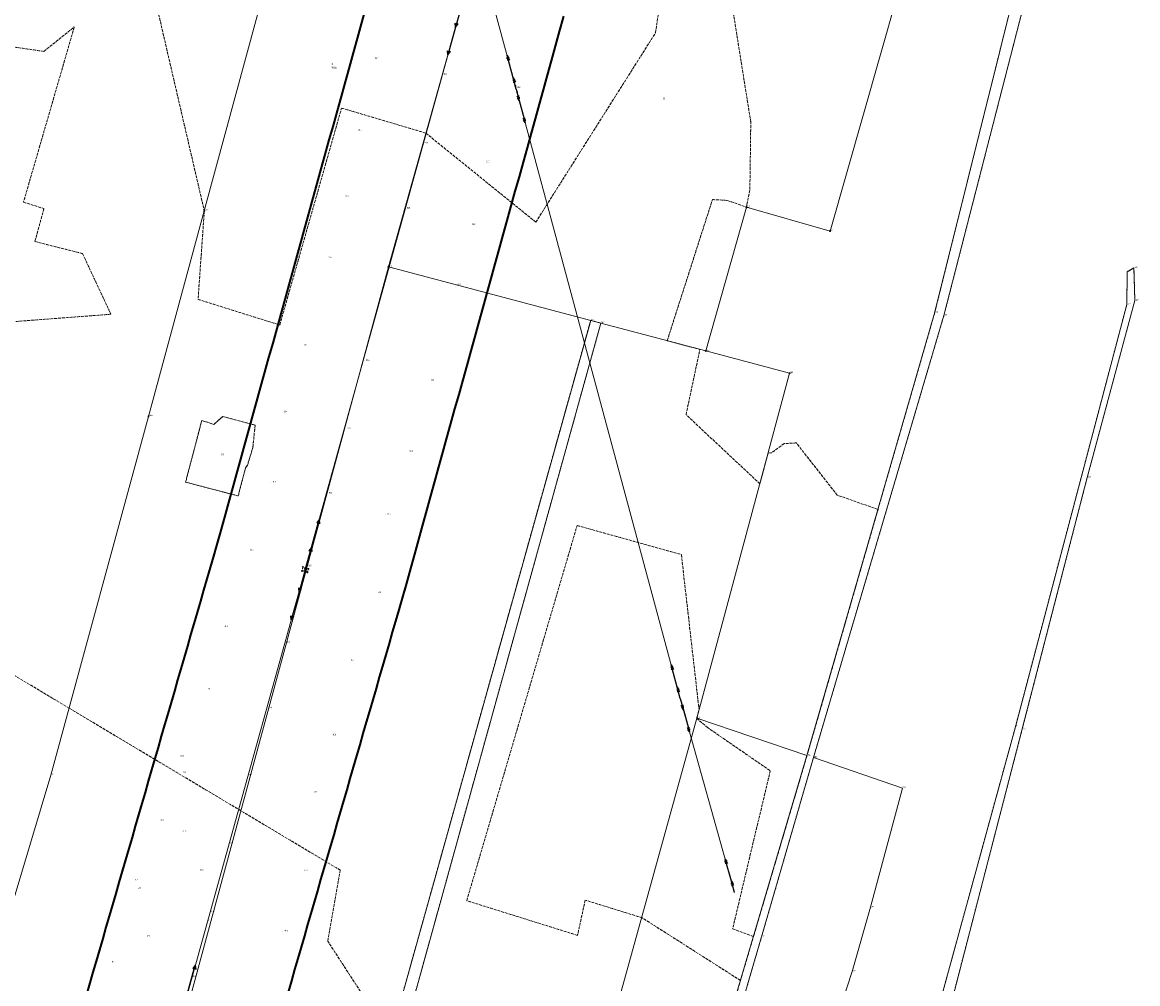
# Model space of a CAD drawing. Header units: metres. Extents: x 6524698 to 6533081, y 5883213 to 5896811.
# Tile 93 of 131: x 6526691 to 6527270, y 5893641 to 5894141. Entities that reach past the tile are written whole.
import ezdxf
from ezdxf.enums import TextEntityAlignment as Align

# ---------------------------------------------------------------- set-up
doc = ezdxf.new("R2010")
doc.units = ezdxf.units.M
for name, pattern in [('mapa zasadnicza$0$219-500', [0]), ('mapa zasadnicza$0$egkk-500', [2, 1.5, -0.5]), ('mapa zasadnicza$0$egug-500', [1, 0.5, -0.5]), ('mapa zasadnicza$0$suep_sn_500', [0]), ('mapa zasadnicza$0$suep_wn_500', [0]), ('mapa zasadnicza$0$supp_500', [1, 0.5, -0.5])]:
    doc.linetypes.add(name, pattern=pattern)
for name, color, linetype in [('mapa zasadnicza$0$000 Inne (niezydentyfikowane)', 7, 'Continuous'), ('mapa zasadnicza$0$202-punkt graniczny', 7, 'Continuous'), ('mapa zasadnicza$0$202-punkt graniczny-Atr103', 7, 'Continuous'), ('mapa zasadnicza$0$203-punkt graniczny', 7, 'Continuous'), ('mapa zasadnicza$0$203-punkt graniczny-Atr104', 7, 'Continuous'), ('mapa zasadnicza$0$209-oznaczenie konturu klasyfikacyjnego', 7, 'Continuous'), ('mapa zasadnicza$0$210-oznaczenie konturu użytku gruntowego', 7, 'Continuous'), ('mapa zasadnicza$0$217-kontur klasyfikacyjny', 7, 'Continuous'), ('mapa zasadnicza$0$218-kontur użytku gruntowego', 7, 'Continuous'), ('mapa zasadnicza$0$219-działka ewidencyjna', 7, 'Continuous'), ('mapa zasadnicza$0$pikieta naturalna', 7, 'Continuous'), ('mapa zasadnicza$0$pikieta naturalna-Atr2', 7, 'Continuous'), ('mapa zasadnicza$0$przewód elektroenergetyczny wysokiego napięcia', 7, 'Continuous'), ('mapa zasadnicza$0$przewód elektroenergetyczny średniego napięcia', 7, 'Continuous'), ('mapa zasadnicza$0$słup przewodów napowietrznych', 7, 'Continuous')]:
    doc.layers.add(name, color=color, linetype=linetype)
doc.styles.add('mapa zasadnicza$0$STANDARD', font='Working1250', dxfattribs={"width": 0.75})

# ---------------------------------------------------------------- blocks, each defined once
blk = doc.blocks.new('mapa zasadnicza$0$203')
at = {"linetype": 'Continuous', "lineweight": 0}
h = blk.add_hatch(color=0, dxfattribs=at)
edge = h.paths.add_edge_path()
edge.add_arc((0, 0), 0.045, 0, 360)
blk = doc.blocks.new('mapa zasadnicza$0$202')
at = {"color": 0, "linetype": 'Continuous', "lineweight": 0}
blk.add_circle((0, 0), 0.25, dxfattribs=at)
blk = doc.blocks.new('mapa zasadnicza$0$PW01')
at = {"linetype": 'Continuous', "lineweight": 13}
h = blk.add_hatch(color=0, dxfattribs=at)
edge = h.paths.add_edge_path()
edge.add_arc((0, 0), 0.045, 0, 360)
blk = doc.blocks.new('mapa zasadnicza$0$SUEP3')
at = {"color": 0, "linetype": 'Continuous'}
for p, q in [((0, 0), (12.003, 0)), ((12.003, 0), (10.003, 0.75)), ((10.003, 0.75), (11.003, 0)), ((12.003, 0), (10.003, -0.75)), ((11.003, 0), (10.003, -0.75)), ((12.003, 0), (27.003, 0)), ((27.003, 0), (25.003, 0.75)), ((25.003, 0.75), (26.003, 0)), ((27.003, 0), (25.003, -0.75)), ((26.003, 0), (25.003, -0.75))]:
    blk.add_line(p, q, dxfattribs=at)
blk = doc.blocks.new('mapa zasadnicza$0$SUEP2')
at = {"color": 0, "linetype": 'Continuous'}
for p, q in [((0, 0), (6.027, 0)), ((5.027, 0), (3.527, 0.5)), ((5.027, 0), (3.527, -0.5)), ((6.027, 0), (4.527, 0.5)), ((6.027, 0), (4.527, -0.5)), ((6.027, 0), (18.027, 0)), ((17.027, 0), (15.527, 0.5)), ((17.027, 0), (15.527, -0.5)), ((18.027, 0), (16.527, 0.5)), ((18.027, 0), (16.527, -0.5))]:
    blk.add_line(p, q, dxfattribs=at)
blk = doc.blocks.new('mapa zasadnicza$0$SM05')
at = {"color": 0, "linetype": 'Continuous', "lineweight": 13}
blk.add_circle((0, 0), 0.25, dxfattribs=at)

msp = doc.modelspace()

# ---------------------------------------------------------------- linework, layer by layer
at = {"layer": 'mapa zasadnicza$0$000 Inne (niezydentyfikowane)', "color": 7, "linetype": 'Continuous', "lineweight": 35, "flags": 128}
for points in [[(6526721.936, 5893628.474), (6526727.42, 5893647.419), (6526729.11, 5893653.258), (6526730.8, 5893659.097), (6526732.49, 5893664.936), (6526734.18, 5893670.775), (6526735.871, 5893676.614), (6526737.561, 5893682.453), (6526739.251, 5893688.292), (6526740.941, 5893694.131), (6526742.632, 5893699.97), (6526744.322, 5893705.81), (6526746.012, 5893711.649), (6526747.702, 5893717.488), (6526749.393, 5893723.327), (6526751.083, 5893729.166), (6526752.773, 5893735.005), (6526754.463, 5893740.844), (6526756.153, 5893746.683), (6526757.844, 5893752.522), (6526759.534, 5893758.361), (6526761.224, 5893764.2), (6526762.914, 5893770.039), (6526764.605, 5893775.878), (6526766.295, 5893781.717), (6526767.985, 5893787.556), (6526769.675, 5893793.396), (6526771.365, 5893799.235), (6526773.056, 5893805.074), (6526774.746, 5893810.913), (6526776.436, 5893816.752), (6526778.126, 5893822.591), (6526779.817, 5893828.43), (6526781.507, 5893834.269), (6526783.197, 5893840.108), (6526784.887, 5893845.947), (6526786.578, 5893851.786), (6526788.268, 5893857.625), (6526789.958, 5893863.464), (6526791.568, 5893869.028), (6526793.579, 5893876.285), (6526795.667, 5893883.819), (6526797.754, 5893891.354), (6526799.842, 5893898.888), (6526801.929, 5893906.422), (6526804.016, 5893913.956), (6526806.104, 5893921.49), (6526808.191, 5893929.024), (6526810.279, 5893936.559), (6526812.366, 5893944.093), (6526814.454, 5893951.627), (6526816.541, 5893959.161), (6526818.629, 5893966.695), (6526820.716, 5893974.229), (6526822.804, 5893981.764), (6526824.891, 5893989.298), (6526826.978, 5893996.832), (6526829.066, 5894004.366), (6526831.153, 5894011.9), (6526833.241, 5894019.434), (6526835.328, 5894026.969), (6526837.416, 5894034.503), (6526839.503, 5894042.037), (6526841.591, 5894049.571), (6526843.678, 5894057.105), (6526845.765, 5894064.639), (6526847.853, 5894072.174), (6526849.94, 5894079.708), (6526852.028, 5894087.242), (6526854.115, 5894094.776), (6526856.203, 5894102.31), (6526858.29, 5894109.844), (6526860.378, 5894117.379), (6526862.465, 5894124.913), (6526864.553, 5894132.447), (6526866.64, 5894139.981), (6526868.727, 5894147.515)], [(6526971.485, 5894144.062), (6526969.313, 5894136.032), (6526967.184, 5894128.349), (6526965.097, 5894120.815), (6526963.01, 5894113.281), (6526960.922, 5894105.746), (6526958.835, 5894098.212), (6526956.747, 5894090.678), (6526954.66, 5894083.144), (6526952.572, 5894075.61), (6526950.485, 5894068.076), (6526948.397, 5894060.541), (6526946.31, 5894053.007), (6526944.222, 5894045.473), (6526942.135, 5894037.939), (6526940.048, 5894030.405), (6526937.96, 5894022.871), (6526935.873, 5894015.336), (6526933.785, 5894007.802), (6526931.698, 5894000.268), (6526929.61, 5893992.734), (6526927.523, 5893985.2), (6526925.435, 5893977.665), (6526923.348, 5893970.131), (6526921.26, 5893962.597), (6526919.173, 5893955.063), (6526917.086, 5893947.529), (6526914.998, 5893939.995), (6526912.911, 5893932.46), (6526910.823, 5893924.926), (6526908.736, 5893917.392), (6526906.648, 5893909.858), (6526904.561, 5893902.324), (6526902.473, 5893894.79), (6526900.386, 5893887.255), (6526898.298, 5893879.721), (6526896.211, 5893872.187), (6526894.124, 5893864.653), (6526892.036, 5893857.119), (6526889.949, 5893849.585), (6526887.785, 5893841.774), (6526886.015, 5893835.659), (6526884.324, 5893829.82), (6526882.634, 5893823.981), (6526880.944, 5893818.142), (6526879.254, 5893812.303), (6526877.563, 5893806.464), (6526875.873, 5893800.625), (6526874.183, 5893794.785), (6526872.493, 5893788.946), (6526870.802, 5893783.107), (6526869.112, 5893777.268), (6526867.422, 5893771.429), (6526865.732, 5893765.59), (6526864.042, 5893759.751), (6526862.351, 5893753.912), (6526860.661, 5893748.073), (6526858.971, 5893742.234), (6526857.281, 5893736.395), (6526855.59, 5893730.556), (6526853.9, 5893724.717), (6526852.21, 5893718.878), (6526850.52, 5893713.039), (6526848.83, 5893707.199), (6526847.139, 5893701.36), (6526845.449, 5893695.521), (6526843.759, 5893689.682), (6526842.069, 5893683.843), (6526840.378, 5893678.004), (6526838.688, 5893672.165), (6526836.998, 5893666.326), (6526835.308, 5893660.487), (6526833.617, 5893654.648), (6526831.927, 5893648.809), (6526830.237, 5893642.97), (6526828.547, 5893637.131)]]:
    msp.add_lwpolyline(points, dxfattribs=at)
at = {"layer": 'mapa zasadnicza$0$217-kontur klasyfikacyjny', "color": 92, "linetype": 'mapa zasadnicza$0$egkk-500', "lineweight": 18, "flags": 128}
for points in [[(6527068.71, 5894088.92), (6527055.56, 5894171.32)], [(6526756.36, 5894166.48), (6526785.05, 5894042.85)], [(6527019.25, 5894135.33), (6527023.7, 5894165.81)], [(6526717.56, 5894138.37), (6526691.21, 5894047.39)], [(6526701.73, 5894125.69), (6526717.56, 5894138.37)], [(6526957.14, 5894037.02), (6527019.25, 5894135.33)], [(6526676.46, 5894129.36), (6526701.73, 5894125.69)], [(6526824.22, 5893983.58), (6526856.29, 5894096.25)], [(6526856.29, 5894096.25), (6526900, 5894083.26)], [(6527068.23, 5894053.98), (6527068.71, 5894088.92)], [(6526900, 5894083.26), (6526957.14, 5894037.02)], [(6527025.32, 5893975.42), (6527048.8, 5894048.72)], [(6527048.8, 5894048.72), (6527056.53, 5894048.31)], [(6527056.53, 5894048.31), (6527066.44, 5894044.77)], [(6527066.73, 5894046.26), (6527068.23, 5894053.98)], [(6526691.21, 5894047.39), (6526701.83, 5894044.02)], [(6526701.83, 5894044.02), (6526697.12, 5894026.96)], [(6526785.05, 5894042.85), (6526781.83, 5893996.88)], [(6527066.44, 5894044.77), (6527066.73, 5894046.26)], [(6526697.12, 5894026.96), (6526721.86, 5894020.65)], [(6526721.86, 5894020.65), (6526736.56, 5893989.17)], [(6526781.83, 5893996.88), (6526824.22, 5893983.58)], [(6526736.56, 5893989.17), (6526670.46, 5893984.13)], [(6526884.56, 5893623.86), (6526985.61, 5893985.95)], [(6526990.88, 5893984.56), (6526889.03, 5893616.81)], [(6526985.61, 5893985.95), (6526990.88, 5893984.56)], [(6527042.29, 5893970.92), (6527025.32, 5893975.42)], [(6527035.11, 5893937.01), (6527042.29, 5893970.92)], [(6526775.35, 5893901.96), (6526783.75, 5893934.01)], [(6526783.75, 5893934.01), (6526790.02, 5893931.97)], [(6526790.02, 5893931.97), (6526792.43, 5893934.12)], [(6526792.43, 5893934.12), (6526794.6, 5893936.04)], [(6526794.6, 5893936.04), (6526811.39, 5893931.57)], [(6527073.4, 5893901.13), (6527035.11, 5893937.01)], [(6526811.39, 5893931.57), (6526810.3, 5893920.19)], [(6527086.01, 5893921.99), (6527079.39, 5893917.14)], [(6527092.32, 5893922.35), (6527086.01, 5893921.99)], [(6527113.55, 5893895.25), (6527092.32, 5893922.35)], [(6526810.3, 5893920.19), (6526808.32, 5893913.6)], [(6527077.69, 5893917.1), (6527073.4, 5893901.13)], [(6527079.39, 5893917.14), (6527077.69, 5893917.1)], [(6526806.45, 5893909.32), (6526802.64, 5893894.81)], [(6526807.46, 5893910.76), (6526806.45, 5893909.32)], [(6526808.32, 5893913.6), (6526807.46, 5893910.76)], [(6526789.89, 5893898.15), (6526775.35, 5893901.96)], [(6526794.63, 5893896.91), (6526789.89, 5893898.15)], [(6526802.64, 5893894.81), (6526794.63, 5893896.91)], [(6527134.74, 5893887.79), (6527113.55, 5893895.25)], [(6527097.88, 5893759.97), (6527134.74, 5893887.79)], [(6526921.27, 5893684.61), (6526978.57, 5893879.46)], [(6526978.57, 5893879.46), (6527032.67, 5893864.35)], [(6527032.67, 5893864.35), (6527041.86, 5893783.86)], [(6526714.95, 5893784.55), (6526686.23, 5893801.74)], [(6526804.02, 5893731.31), (6526714.95, 5893784.55)], [(6527041.86, 5893783.86), (6527041.16, 5893781.25)], [(6527041.16, 5893781.25), (6527040.64, 5893779.34)], [(6527040.64, 5893779.34), (6527046.04, 5893774.67)], [(6527046.04, 5893774.67), (6527078.82, 5893752.06)], [(6527070.13, 5893666.02), (6527097.88, 5893759.97)], [(6527078.82, 5893752.06), (6527059.29, 5893670.06)], [(6526855.6, 5893700.47), (6526804.02, 5893731.31)], [(6526849.13, 5893663.63), (6526855.6, 5893700.47)], [(6526978.77, 5893666.58), (6526921.27, 5893684.61)], [(6526982.76, 5893684.9), (6526978.77, 5893666.58)], [(6527012.31, 5893675.72), (6526982.76, 5893684.9)], [(6527063.37, 5893643.16), (6527012.31, 5893675.72)], [(6527059.29, 5893670.06), (6527070.13, 5893666.02)], [(6526869.36, 5893632.37), (6526849.13, 5893663.63)], [(6527006.15, 5893449.37), (6527063.37, 5893643.16)]]:
    msp.add_lwpolyline(points, dxfattribs=at)
at = {"layer": 'mapa zasadnicza$0$218-kontur użytku gruntowego', "color": 3, "linetype": 'mapa zasadnicza$0$egug-500', "lineweight": 18, "flags": 128}
for points in [[(6527188.44, 5894064.38), (6527221.7, 5894193.8)], [(6527068.71, 5894088.92), (6527055.56, 5894171.32)], [(6526756.36, 5894166.48), (6526785.05, 5894042.85)], [(6527019.25, 5894135.33), (6527023.7, 5894165.81)], [(6527206.54, 5894160.38), (6527168.18, 5894006.02)], [(6526717.56, 5894138.37), (6526691.21, 5894047.39)], [(6526701.73, 5894125.69), (6526717.56, 5894138.37)], [(6526957.14, 5894037.02), (6527019.25, 5894135.33)], [(6526676.46, 5894129.36), (6526701.73, 5894125.69)], [(6526824.22, 5893983.58), (6526856.29, 5894096.25)], [(6526856.29, 5894096.25), (6526900, 5894083.26)], [(6527068.23, 5894053.98), (6527068.71, 5894088.92)], [(6526900, 5894083.26), (6526957.14, 5894037.02)], [(6527168.96, 5893988.59), (6527188.44, 5894064.38)], [(6527025.32, 5893975.42), (6527048.8, 5894048.72)], [(6527048.8, 5894048.72), (6527056.53, 5894048.31)], [(6527056.53, 5894048.31), (6527066.44, 5894044.77)], [(6527066.73, 5894046.26), (6527068.23, 5894053.98)], [(6526691.21, 5894047.39), (6526701.83, 5894044.02)], [(6526701.83, 5894044.02), (6526697.12, 5894026.96)], [(6526785.05, 5894042.85), (6526781.83, 5893996.88)], [(6527066.44, 5894044.77), (6527066.73, 5894046.26)], [(6526697.12, 5894026.96), (6526721.86, 5894020.65)], [(6526721.86, 5894020.65), (6526736.56, 5893989.17)], [(6527264.1, 5894011.21), (6527263.89, 5893994.27)], [(6527267.58, 5894013.24), (6527264.1, 5894011.21)], [(6527268.05, 5893996.29), (6527267.58, 5894013.24)], [(6527168.18, 5894006.02), (6527164.14, 5893989.75)], [(6526781.83, 5893996.88), (6526824.22, 5893983.58)], [(6527243.32, 5893904.35), (6527268.05, 5893996.29)], [(6527263.89, 5893994.27), (6527206.07, 5893774.95)], [(6526736.56, 5893989.17), (6526670.46, 5893984.13)], [(6526985.61, 5893985.95), (6526884.56, 5893623.86)], [(6526889.03, 5893616.81), (6526990.88, 5893984.56)], [(6526990.88, 5893984.56), (6526985.61, 5893985.95)], [(6527138.99, 5893886.95), (6527168.96, 5893988.59)], [(6527164.14, 5893989.75), (6527154.56, 5893956.53)], [(6527042.29, 5893970.92), (6527025.32, 5893975.42)], [(6527035.11, 5893937.01), (6527042.29, 5893970.92)], [(6527154.56, 5893956.53), (6527147.81, 5893933.13)], [(6526783.75, 5893934.01), (6526775.35, 5893901.96)], [(6526790.02, 5893931.97), (6526783.75, 5893934.01)], [(6526792.43, 5893934.12), (6526790.02, 5893931.97)], [(6526794.6, 5893936.04), (6526792.43, 5893934.12)], [(6526811.39, 5893931.57), (6526794.6, 5893936.04)], [(6527073.4, 5893901.13), (6527035.11, 5893937.01)], [(6527147.81, 5893933.13), (6527134.74, 5893887.79)], [(6526810.3, 5893920.19), (6526811.39, 5893931.57)], [(6527086.01, 5893921.99), (6527079.39, 5893917.14)], [(6527092.32, 5893922.35), (6527086.01, 5893921.99)], [(6527113.55, 5893895.25), (6527092.32, 5893922.35)], [(6526808.32, 5893913.6), (6526810.3, 5893920.19)], [(6527077.69, 5893917.1), (6527073.4, 5893901.13)], [(6527079.39, 5893917.14), (6527077.69, 5893917.1)], [(6526802.64, 5893894.81), (6526806.45, 5893909.32)], [(6526806.45, 5893909.32), (6526807.46, 5893910.76)], [(6526807.46, 5893910.76), (6526808.32, 5893913.6)], [(6527209.46, 5893773.18), (6527243.32, 5893904.35)], [(6526775.35, 5893901.96), (6526789.89, 5893898.15)], [(6526789.89, 5893898.15), (6526794.63, 5893896.91)], [(6526794.63, 5893896.91), (6526802.64, 5893894.81)], [(6527134.74, 5893887.79), (6527113.55, 5893895.25)], [(6527134.74, 5893887.79), (6527097.88, 5893759.97)], [(6527101.25, 5893758.96), (6527138.99, 5893886.95)], [(6526921.27, 5893684.61), (6526978.57, 5893879.46)], [(6526978.57, 5893879.46), (6527032.67, 5893864.35)], [(6527032.67, 5893864.35), (6527041.86, 5893783.86)], [(6526714.95, 5893784.55), (6526686.23, 5893801.74)], [(6526804.02, 5893731.31), (6526714.95, 5893784.55)], [(6527041.86, 5893783.86), (6527041.16, 5893781.25)], [(6527041.16, 5893781.25), (6527040.64, 5893779.34)], [(6527040.64, 5893779.34), (6527046.04, 5893774.67)], [(6527046.04, 5893774.67), (6527078.82, 5893752.06)], [(6527206.07, 5893774.95), (6527178.69, 5893674.91)], [(6527190.09, 5893698.37), (6527209.46, 5893773.18)], [(6527097.88, 5893759.97), (6527070.13, 5893666.02)], [(6527099.29, 5893752.2), (6527101.25, 5893758.96)], [(6527078.82, 5893752.06), (6527059.29, 5893670.06)], [(6527077.31, 5893676.26), (6527099.29, 5893752.2)], [(6526855.6, 5893700.47), (6526804.02, 5893731.31)], [(6526849.13, 5893663.63), (6526855.6, 5893700.47)], [(6527171.46, 5893626.42), (6527190.09, 5893698.37)], [(6526978.77, 5893666.58), (6526921.27, 5893684.61)], [(6526982.76, 5893684.9), (6526978.77, 5893666.58)], [(6527012.31, 5893675.72), (6526982.76, 5893684.9)], [(6527063.37, 5893643.16), (6527012.31, 5893675.72)], [(6527074.3, 5893665.86), (6527077.31, 5893676.26)], [(6527178.69, 5893674.91), (6527164.95, 5893624.71)], [(6527059.29, 5893670.06), (6527070.13, 5893666.02)], [(6526869.36, 5893632.37), (6526849.13, 5893663.63)], [(6527070.13, 5893666.02), (6527063.37, 5893643.16)], [(6527066.67, 5893639.81), (6527074.3, 5893665.86)], [(6527063.37, 5893643.16), (6527006.15, 5893449.37)]]:
    msp.add_lwpolyline(points, dxfattribs=at)
at = {"layer": 'mapa zasadnicza$0$219-działka ewidencyjna', "color": 7, "linetype": 'mapa zasadnicza$0$219-500', "lineweight": 18, "flags": 128}
for points in [[(6527170.59, 5894245.7), (6527109.86, 5894032.39)], [(6527164.14, 5893989.75), (6527215.25, 5894195.43)], [(6527168.96, 5893988.59), (6527221.7, 5894193.8)], [(6526817.76, 5894163.42), (6526785.05, 5894042.85)], [(6526880.63, 5894013.81), (6526919.33, 5894152.24)], [(6526756.09, 5893936.1), (6526785.05, 5894042.85)], [(6527045.35, 5893970.11), (6527066.44, 5894044.77)], [(6527109.86, 5894032.39), (6527066.44, 5894044.77)], [(6526880.63, 5894013.81), (6526732.89, 5893469.02)], [(6526880.63, 5894013.81), (6526985.61, 5893985.95)], [(6527263.89, 5893994.27), (6527264.1, 5894011.21)], [(6527264.1, 5894011.21), (6527267.58, 5894013.24)], [(6527268.05, 5893996.29), (6527267.58, 5894013.24)], [(6527268.05, 5893996.29), (6527243.32, 5893904.35)], [(6527206.07, 5893774.95), (6527263.89, 5893994.27)], [(6526752.74, 5893124.73), (6526990.88, 5893984.56)], [(6526985.61, 5893985.95), (6526818.72, 5893387.9)], [(6526985.61, 5893985.95), (6526990.88, 5893984.56)], [(6527045.35, 5893970.11), (6526990.88, 5893984.56)], [(6527097.88, 5893759.97), (6527164.14, 5893989.75)], [(6527101.25, 5893758.96), (6527168.96, 5893988.59)], [(6527045.35, 5893970.11), (6527088.84, 5893958.57)], [(6527088.84, 5893958.57), (6527040.64, 5893779.34)], [(6526705.38, 5893749.82), (6526756.09, 5893936.1)], [(6527243.32, 5893904.35), (6527209.46, 5893773.18)], [(6526736.34, 5892679.42), (6527040.64, 5893779.34)], [(6527040.64, 5893779.34), (6527097.88, 5893759.97)], [(6527164.95, 5893624.71), (6527206.07, 5893774.95)], [(6527209.46, 5893773.18), (6527171.46, 5893626.42)], [(6527006.15, 5893449.37), (6527097.88, 5893759.97)], [(6527074.3, 5893665.86), (6527101.25, 5893758.96)], [(6527147.42, 5893743.05), (6527101.25, 5893758.96)], [(6526705.38, 5893749.82), (6526652.39, 5893573.14)], [(6527147.42, 5893743.05), (6527130.89, 5893681.16)], [(6527121.41, 5893647.88), (6527130.89, 5893681.16)], [(6527074.3, 5893665.86), (6527032.15, 5893521.94)], [(6527109.93, 5893612.94), (6527121.41, 5893647.88)]]:
    msp.add_lwpolyline(points, dxfattribs=at)
at = {"layer": 'mapa zasadnicza$0$przewód elektroenergetyczny wysokiego napięcia', "color": 1, "linetype": 'mapa zasadnicza$0$suep_wn_500', "lineweight": 18, "flags": 128}
for points in [[(6526837.44, 5893856.5), (6526918.71, 5894149.85)], [(6526773.17, 5893625.05), (6526837.44, 5893856.5)]]:
    msp.add_lwpolyline(points, dxfattribs=at)
at = {"layer": 'mapa zasadnicza$0$przewód elektroenergetyczny średniego napięcia', "color": 1, "linetype": 'mapa zasadnicza$0$suep_sn_500', "lineweight": 18, "flags": 128}
for points in [[(6526932.01, 5894161.12), (6526946.99, 5894106.08)], [(6526946.99, 5894106.08), (6526932.01, 5894161.12)], [(6526946.99, 5894106.08), (6527032.1, 5893789.6)], [(6527032.1, 5893789.6), (6527060.23, 5893688.88)], [(6527060.23, 5893688.88), (6527032.1, 5893789.6)]]:
    msp.add_lwpolyline(points, dxfattribs=at)
at = {"layer": 'mapa zasadnicza$0$słup przewodów napowietrznych', "color": 7, "linetype": 'mapa zasadnicza$0$supp_500', "lineweight": 18, "flags": 128}
for points in [[(6526946.53, 5894107.69), (6526947.45, 5894104.46)], [(6526835.82, 5893855.83), (6526836.2, 5893857.95), (6526839.06, 5893856.91), (6526838.61, 5893855.04)], [(6526836.2, 5893857.95), (6526838.61, 5893855.04)], [(6526835.82, 5893855.83), (6526839.06, 5893856.91)], [(6526835.82, 5893855.83), (6526838.61, 5893855.04)]]:
    msp.add_lwpolyline(points, dxfattribs=at)

# ---------------------------------------------------------------- block references
at = {"layer": 'mapa zasadnicza$0$202-punkt graniczny', "color": 7, "linetype": 'Continuous', "lineweight": 18}
for p in [(6526785.05, 5894042.85), (6527066.44, 5894044.77), (6527109.86, 5894032.39), (6526880.63, 5894013.81), (6527045.35, 5893970.11), (6527088.84, 5893958.57), (6526756.09, 5893936.1)]:
    msp.add_blockref('mapa zasadnicza$0$202', p, dxfattribs=at)
at = {"layer": 'mapa zasadnicza$0$203-punkt graniczny', "color": 7, "linetype": 'Continuous', "lineweight": 18}
for p in [(6527264.1, 5894011.21), (6527267.58, 5894013.24), (6527268.05, 5893996.29), (6527263.89, 5893994.27), (6526985.61, 5893985.95), (6526990.88, 5893984.56), (6527164.14, 5893989.75), (6527168.96, 5893988.59), (6527243.32, 5893904.35), (6527040.64, 5893779.34), (6527206.07, 5893774.95), (6527209.46, 5893773.18), (6527097.88, 5893759.97), (6527101.25, 5893758.96), (6526705.38, 5893749.82), (6527147.42, 5893743.05), (6527130.89, 5893681.16), (6527074.3, 5893665.86), (6527121.41, 5893647.88)]:
    msp.add_blockref('mapa zasadnicza$0$203', p, dxfattribs=at)
at = {"layer": 'mapa zasadnicza$0$pikieta naturalna', "color": 7, "linetype": 'Continuous', "lineweight": 13}
for p, rotation in [((6526872.97, 5894121.84), 359.999), ((6526908.55, 5894113.7), 0.032), ((6526946.75, 5894106.46), 359.992), ((6526864.17, 5894084.65), 0.089), ((6526898.7, 5894078.01), 0.005), ((6526930.57, 5894068.12), 359.914), ((6526857.24, 5894050.07), 359.944), ((6526889.38, 5894044.02), 359.784), ((6526923.42, 5894035.53), 359.771), ((6526848.39, 5894018.27), 0.021), ((6526880.58, 5894012.82), 359.879), ((6526915.47, 5894003.57), 0.064), ((6526835.92, 5893973.04), 0.084), ((6526868.34, 5893964.98), 0.003), ((6526901.92, 5893954.69), 0.011), ((6526825.56, 5893938.24), 359.734), ((6526858.6, 5893930.01), 0.029), ((6526890.8, 5893917.71), 359.943), ((6526819.59, 5893901.62), 359.921), ((6526849, 5893896.13), 0.036), ((6526879.29, 5893885.33), 359.936), ((6526808.01, 5893866.69), 0.084), ((6526838.33, 5893858.27), 359.8480000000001), ((6526874.16, 5893844.51), 0.029), ((6526794.96, 5893826.87), 0.099), ((6526826.81, 5893818.71), 0.078), ((6526860.37, 5893809.29), 0.099), ((6526785.93, 5893794.44), 0.107), ((6526817.2, 5893784.72), 0.026), ((6526850.6, 5893770.6), 0.099), ((6526771.78, 5893759.41), 0.002), ((6526772.95, 5893750.98), 0.023), ((6526807.43, 5893749.7), 0.001), ((6526841.12, 5893740.9), 0.056), ((6526761.54, 5893726.22), 359.973), ((6526773.56, 5893720.53), 0.095), ((6526797.67, 5893713.82), 0.05), ((6526748.38, 5893695.22), 180.058), ((6526782.01, 5893700.34), 180.108), ((6526836.11, 5893699.97), 179.9409999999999), ((6526749.91, 5893690.52), 179.793), ((6526787.93, 5893678.72), 179.803), ((6526786.26, 5893674.14), 180.0409999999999), ((6526825.85, 5893668.61), 180.025), ((6526754.78, 5893665.81), 179.735), ((6526739.02, 5893652.46), 179.843), ((6526778.12, 5893645.09), 179.918)]:
    msp.add_blockref('mapa zasadnicza$0$PW01', p, dxfattribs=dict(at, rotation=rotation))
at = {"layer": 'mapa zasadnicza$0$przewód elektroenergetyczny wysokiego napięcia', "color": 1, "linetype": 'Continuous', "lineweight": 18}
for p, rotation in [((6526918.71, 5894149.85), 254.515), ((6526837.44, 5893856.5), 74.51499999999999), ((6526837.44, 5893856.5), 254.481), ((6526773.17, 5893625.05), 74.48100000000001)]:
    msp.add_blockref('mapa zasadnicza$0$SUEP3', p, dxfattribs=dict(at, rotation=rotation))
at = {"layer": 'mapa zasadnicza$0$przewód elektroenergetyczny średniego napięcia', "color": 1, "linetype": 'Continuous', "lineweight": 18}
for p, rotation in [((6526946.99, 5894106.08), 105.225), ((6526946.99, 5894106.08), 285.052), ((6527032.1, 5893789.6), 105.052), ((6527032.1, 5893789.6), 285.604), ((6527060.23, 5893688.88), 105.604)]:
    msp.add_blockref('mapa zasadnicza$0$SUEP2', p, dxfattribs=dict(at, rotation=rotation))
at = {"layer": 'mapa zasadnicza$0$słup przewodów napowietrznych', "color": 7, "linetype": 'Continuous', "lineweight": 18}
for p in [(6526946.53, 5894107.69), (6526947.45, 5894104.46), (6526836.2, 5893857.95), (6526835.82, 5893855.83), (6526838.61, 5893855.04), (6526839.06, 5893856.91)]:
    msp.add_blockref('mapa zasadnicza$0$SM05', p, dxfattribs=at)

# ---------------------------------------------------------------- texts
at = {"layer": 'mapa zasadnicza$0$202-punkt graniczny-Atr103', "color": 7, "style": 'mapa zasadnicza$0$STANDARD', "width": 0.667}
for s, p in [('10967', (6526785.05, 5894042.85)), ('10965', (6526756.09, 5893936.1))]:
    msp.add_text(s, height=0.75, dxfattribs=at).set_placement(p, align=Align.BOTTOM_LEFT)
for s, p in [('1515', (6527066.44, 5894044.77)), ('1514', (6527109.86, 5894032.39)), ('1115', (6526880.63, 5894013.81)), ('1301', (6527045.35, 5893970.11)), ('1302', (6527088.84, 5893958.57))]:
    msp.add_text(s, height=0.75, dxfattribs=at).set_placement(p)
at = {"layer": 'mapa zasadnicza$0$203-punkt graniczny-Atr104', "color": 7, "style": 'mapa zasadnicza$0$STANDARD', "width": 0.667}
for s, p in [('1656', (6527267.58, 5894013.24)), ('1655', (6527264.1, 5894011.21)), ('1525', (6527268.05, 5893996.29)), ('9957', (6527164.14, 5893989.75)), ('1522', (6527263.89, 5893994.27)), ('1228', (6526985.61, 5893985.95)), ('9890', (6526990.88, 5893984.56)), ('9959', (6527168.96, 5893988.59)), ('1526', (6527243.32, 5893904.35)), ('9906', (6527040.64, 5893779.34)), ('1521', (6527206.07, 5893774.95)), ('1527', (6527209.46, 5893773.18)), ('9924', (6527097.88, 5893759.97)), ('9927', (6527101.25, 5893758.96)), ('1111', (6526705.38, 5893749.82)), ('1546', (6527147.42, 5893743.05)), ('9937', (6527130.89, 5893681.16)), ('1491', (6527074.3, 5893665.86)), ('9934', (6527121.41, 5893647.88))]:
    msp.add_text(s, height=0.75, dxfattribs=at).set_placement(p)
at = {"layer": 'mapa zasadnicza$0$209-oznaczenie konturu klasyfikacyjnego', "color": 3, "linetype": 'Continuous', "lineweight": 18, "style": 'mapa zasadnicza$0$STANDARD', "width": 0.79}
msp.add_text('RIIIb', height=1, dxfattribs=at).set_placement((6526851, 5894117.69), align=Align.TOP_LEFT)
at = {"layer": 'mapa zasadnicza$0$210-oznaczenie konturu użytku gruntowego', "color": 3, "linetype": 'Continuous', "lineweight": 18, "style": 'mapa zasadnicza$0$STANDARD', "width": 0.79}
for s, p in [('R', (6526851, 5894118.59)), ('R', (6527023.18, 5894100.65)), ('N', (6526794, 5893915.91))]:
    msp.add_text(s, height=1, dxfattribs=at).set_placement(p)
at = {"layer": 'mapa zasadnicza$0$pikieta naturalna-Atr2', "color": 7, "style": 'mapa zasadnicza$0$STANDARD', "width": 0.667}
for s, p in [('89.6', (6526873.81, 5894121.81)), ('90.1', (6526909.21, 5894113.62)), ('90.2', (6526947.44, 5894106.69)), ('89.4', (6526865.04, 5894084.55)), ('90.3', (6526899.39, 5894077.87)), ('90.3', (6526931.43, 5894068.11)), ('89.0', (6526858.17, 5894050.17)), ('90.0', (6526890.17, 5894044.04)), ('90.2', (6526924.09, 5894035.58)), ('89.5', (6526849.55, 5894018.32)), ('90.2', (6526881.28, 5894012.98)), ('89.9', (6526916.32, 5894004.39)), ('89.0', (6526836.82, 5893972.97)), ('89.6', (6526869.07, 5893964.95)), ('89.4', (6526902.69, 5893954.72)), ('88.4', (6526826.34, 5893938.26)), ('89.0', (6526859.43, 5893929.77)), ('89.3', (6526891.61, 5893917.7)), ('88.6', (6526820.6, 5893901.81)), ('89.3', (6526849.69, 5893896.07)), ('89.0', (6526880.02, 5893885.28)), ('89.0', (6526808.91, 5893866.57)), ('89.5', (6526839.11, 5893858.29)), ('89.3', (6526875.16, 5893844.43)), ('89.3', (6526795.66, 5893826.77)), ('89.6', (6526827.86, 5893818.62)), ('89.3', (6526861.07, 5893809.23)), ('89.1', (6526786.91, 5893794.34)), ('89.4', (6526818.43, 5893784.57)), ('89.1', (6526851.72, 5893770.51)), ('89.0', (6526772.72, 5893759.46)), ('88.8', (6526773.95, 5893750.84)), ('89.4', (6526808.3, 5893749.67)), ('88.9', (6526842.02, 5893740.84)), ('88.3', (6526762.32, 5893726.17)), ('88.1', (6526774.3, 5893720.4)), ('89.1', (6526798.51, 5893713.97)), ('87.8', (6526782.93, 5893700.26)), ('87.8', (6526749.05, 5893695.11)), ('89.0', (6526837.12, 5893700)), ('87.7', (6526750.59, 5893690.7)), ('87.9', (6526788.6, 5893678.68)), ('87.7', (6526787, 5893674.19)), ('87.9', (6526755.34, 5893665.83)), ('87.8', (6526826.69, 5893668.6)), ('88.2', (6526736.85, 5893652.53)), ('88.4', (6526779.06, 5893645.04))]:
    msp.add_text(s, height=0.75, dxfattribs=at).set_placement(p)

doc.saveas('drawing.dxf')
